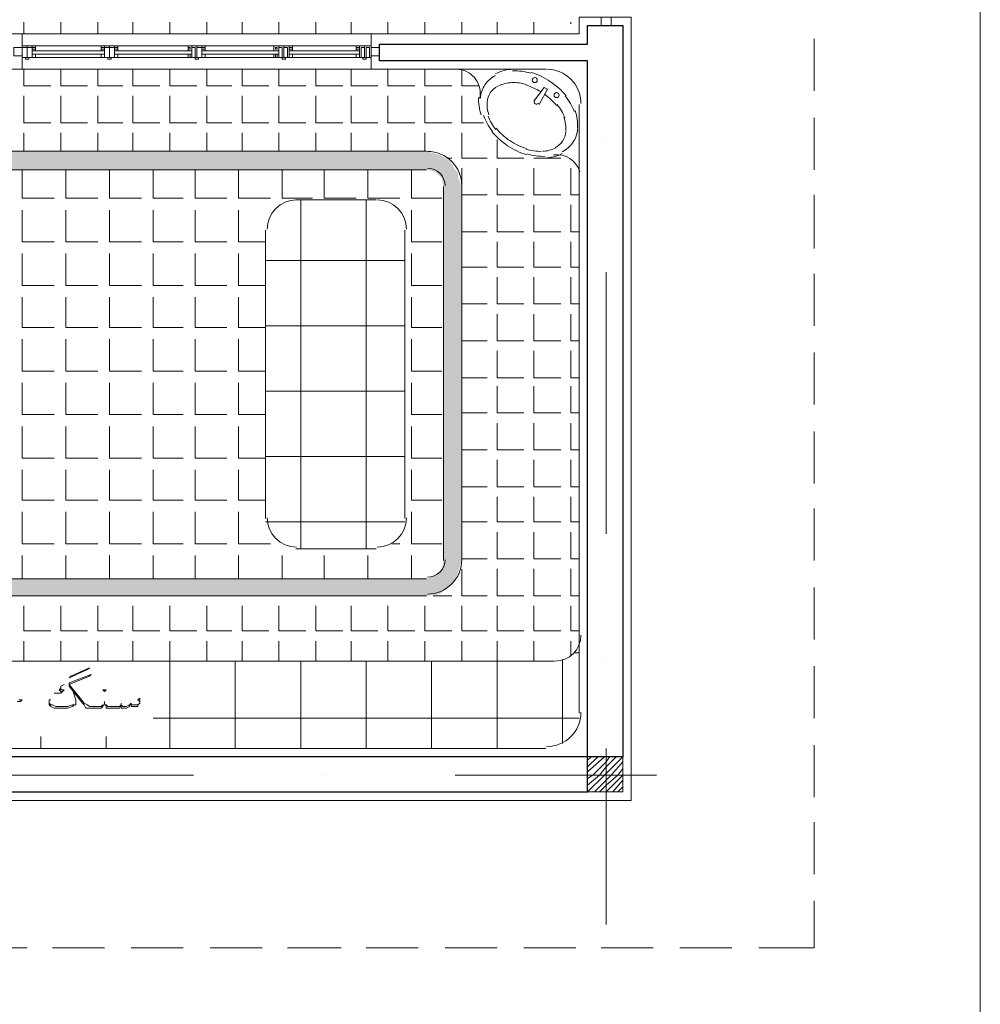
# Model space of a CAD drawing. Header units: metres. Extents: x 5.7 to 89.8, y 4 to 63.5.
# Tile 65 of 74: x 62.2 to 67.7, y 31.4 to 37. Entities that reach past the tile are written whole.
import ezdxf

# ---------------------------------------------------------------- set-up
doc = ezdxf.new("R2010")
doc.units = ezdxf.units.M
doc.header["$MEASUREMENT"] = 0
for name, color, linetype in [('PDF12_ax', 7, 'Continuous'), ('PDF12_column', 7, 'Continuous'), ('PDF12_furn', 7, 'Continuous'), ('PDF12_hatch-plan', 7, 'Continuous'), ('PDF12_khatchin', 7, 'Continuous'), ('PDF12_Layer5', 7, 'Continuous'), ('PDF12_line-estakhr', 7, 'Continuous'), ('PDF12_textt', 7, 'Continuous'), ('PDF12_wall', 7, 'Continuous'), ('PDF12_WIN', 7, 'Continuous')]:
    doc.layers.add(name, color=color, linetype=linetype)

msp = doc.modelspace()

# ---------------------------------------------------------------- linework, layer by layer
at = {"layer": 'PDF12_ax', "lineweight": 9}
for points in [[(65.5917, 36.3449), (65.5917, 36.3449)], [(65.5917, 35.5937), (65.5917, 34.0912)], [(65.5917, 33.3496), (65.5917, 33.3496)], [(61.7296, 32.7043), (63.2224, 32.7043)], [(63.9736, 32.7043), (63.9736, 32.7043)], [(64.7249, 32.7043), (65.8806, 32.7043)], [(65.5917, 32.5984), (65.5917, 31.8472)]]:
    msp.add_lwpolyline(points, dxfattribs=at)
at = {"layer": 'PDF12_column', "lineweight": 18}
for points in [[(65.5917, 32.8584), (65.5917, 32.5599)], [(65.4857, 32.791), (65.505, 32.8103)], [(65.4857, 32.7525), (65.5435, 32.8103)], [(65.4857, 32.7236), (65.5821, 32.8103)], [(65.4857, 32.6851), (65.5146, 32.7043), (65.5917, 32.7814), (65.6109, 32.8103)], [(65.4857, 32.6466), (65.5532, 32.7043), (65.5917, 32.7525), (65.6495, 32.8103)], [(65.4857, 32.608), (65.5821, 32.7043), (65.5917, 32.714), (65.688, 32.8103)], [(65.5243, 32.608), (65.5917, 32.6755), (65.6206, 32.7043), (65.688, 32.7814)], [(65.5532, 32.608), (65.5917, 32.6466), (65.6591, 32.7043), (65.688, 32.7429)], [(65.7362, 32.7043), (65.4376, 32.7043)], [(65.5917, 32.608), (65.688, 32.7043)], [(65.6302, 32.608), (65.688, 32.6755)], [(65.6591, 32.608), (65.688, 32.6369)]]:
    msp.add_lwpolyline(points, dxfattribs=at)
msp.add_lwpolyline([(65.688, 32.608), (65.4857, 32.608), (65.4857, 32.8103), (65.688, 32.8103)], close=True, dxfattribs=at)
at = {"layer": 'PDF12_furn', "lineweight": 9}
msp.add_lwpolyline([(59.8419, 30.5566), (59.8419, 19.5578), (16.8867, 19.5578), (16.8867, 54.3553), (67.7394, 54.3553), (67.7394, 30.5566)], close=True, dxfattribs=at)
at = {"layer": 'PDF12_furn', "lineweight": 18}
for points in [[(64.9574, 36.7232, 0.130158), (64.8963, 36.6695, 0.130157), (64.8698, 36.5926)], [(65.3618, 36.6058, 0.073282), (65.2714, 36.688, 0.073282), (65.1612, 36.7405)], [(64.9693, 36.6608, 0.130156), (64.9267, 36.6234, 0.130156), (64.9082, 36.5698)], [(65.1351, 36.6703, 0.084255), (65.0501, 36.6819, 0.106459), (64.9735, 36.6624)], [(64.9609, 36.4193, 0.073259), (65.0388, 36.3485, 0.073282), (65.1339, 36.3031)], [(64.9355, 36.4019, 0.073259), (65.0259, 36.3197, 0.073282), (65.1361, 36.2672)], [(65.2991, 36.3084, 0.130157), (65.3417, 36.3458, 0.130157), (65.3602, 36.3994)], [(65.3398, 36.2845, 0.130158), (65.401, 36.3382, 0.130158), (65.4275, 36.4151)], [(57.429, 33.4801, 0.339365), (57.5785, 33.3593), (65.2931, 33.3593)]]:
    msp.add_lwpolyline(points, format="xyb", dxfattribs=at)
for points in [[(65.2064, 36.5568), (65.2546, 36.6435), (65.2353, 36.6531), (65.1775, 36.5761)], [(64.2722, 36.0078), (63.8099, 36.0078)], [(63.6365, 35.8345), (63.6365, 34.1779)], [(64.4359, 34.1779), (64.4359, 35.8345)], [(63.8099, 34.0046), (64.2722, 34.0046)]]:
    msp.add_lwpolyline(points, dxfattribs=at)
for centre in [(65.1824, 36.6965), (65.3076, 36.6098)]:
    msp.add_circle(centre, 0.0144, dxfattribs=at)
for centre, radius, start, end in [((64.7297, 36.6194), 0.1397, 348.4919, 81.491), ((65.0668, 36.5135), 0.2456, 92.1533, 116.4606), ((65.0668, 36.4364), 0.313, 72.8888, 92.1533), ((65.0283, 36.3209), 0.3612, 58.31, 72.8887), ((65.1053, 36.5809), 0.2456, 175.7924, 200.0995), ((65.0283, 36.3209), 0.3612, 39.3586, 53.9374), ((65.1149, 36.4075), 0.313, 20.094, 39.3586), ((65.0957, 36.5616), 0.1878, 175.7923, 200.0994), ((65.192, 36.5713), 0.0144, 146.1291, 326.1237), ((65.1053, 36.3883), 0.2649, 20.0941, 39.3585), ((65.1824, 36.6002), 0.313, 200.0995, 219.364), ((65.1631, 36.5809), 0.2649, 200.0997, 219.3639), ((65.1727, 36.4172), 0.1878, 355.7868, 20.094), ((65.1824, 36.4364), 0.2456, 355.7867, 20.0941), ((65.2209, 36.475), 0.1878, 272.1534, 296.4606), ((65.2113, 36.552), 0.2649, 252.8889, 272.1533), ((65.2305, 36.5713), 0.313, 252.8888, 272.1533), ((65.2305, 36.4942), 0.2456, 272.1533, 296.4606), ((65.3076, 36.1282), 0.1397, 17.5836, 97.4322), ((63.8147, 35.8393), 0.1685, 90, 180), ((64.277, 35.8393), 0.1685, 0, 90), ((63.8147, 34.1827), 0.1685, 180, 270), ((64.277, 34.1827), 0.1685, 270, 360), ((65.2979, 33.5086), 0.1493, 270, 360)]:
    msp.add_arc(centre, radius, start, end, dxfattribs=at)
at = {"layer": 'PDF12_hatch-plan', "lineweight": 18}
for points in [[(62.2497, 36.9613), (62.2497, 37.0288)], [(62.4615, 36.9613), (62.4615, 37.0288)], [(62.6734, 36.9613), (62.6734, 37.0288)], [(62.8757, 36.9613), (62.8757, 37.0288)], [(63.0876, 36.9613), (63.0876, 37.0288)], [(63.2995, 36.9613), (63.2995, 37.0288)], [(63.5017, 36.9613), (63.5017, 37.0288)], [(63.7136, 36.9613), (63.7136, 37.0288)], [(63.9255, 36.9613), (63.9255, 37.0288)], [(64.1277, 36.9613), (64.1277, 37.0288)], [(64.3396, 36.9613), (64.3396, 37.0288)], [(64.5515, 36.9613), (64.5515, 37.0288)], [(64.7634, 36.9613), (64.7634, 37.0288)], [(64.9657, 36.9613), (64.9657, 37.0288)], [(65.1775, 36.9613), (65.1775, 37.0288)], [(65.3894, 37.0191), (65.3894, 37.0288)], [(62.2497, 36.7591), (62.2497, 36.6628), (62.4038, 36.6628)], [(62.4615, 36.7591), (62.4615, 36.6628), (62.6156, 36.6628)], [(62.6734, 36.7591), (62.6734, 36.6628), (62.8179, 36.6628)], [(62.8757, 36.7591), (62.8757, 36.6628), (63.0298, 36.6628)], [(63.0876, 36.7591), (63.0876, 36.6628), (63.2417, 36.6628)], [(63.2995, 36.7591), (63.2995, 36.6628), (63.4439, 36.6628)], [(63.5017, 36.7591), (63.5017, 36.6628), (63.6558, 36.6628)], [(63.7136, 36.7591), (63.7136, 36.6628), (63.8677, 36.6628)], [(63.9255, 36.7591), (63.9255, 36.6628), (64.0796, 36.6628)], [(64.1277, 36.7591), (64.1277, 36.6628), (64.2818, 36.6628)], [(64.3396, 36.7591), (64.3396, 36.6628), (64.4937, 36.6628)], [(64.5515, 36.7591), (64.5515, 36.6628), (64.7056, 36.6628)], [(64.7634, 36.7591), (64.7634, 36.6628), (64.8597, 36.6628)], [(62.2497, 36.605), (62.2497, 36.4509), (62.4038, 36.4509)], [(62.4615, 36.605), (62.4615, 36.4509), (62.6156, 36.4509)], [(62.6734, 36.605), (62.6734, 36.4509), (62.8179, 36.4509)], [(62.8757, 36.605), (62.8757, 36.4509), (63.0298, 36.4509)], [(63.0876, 36.605), (63.0876, 36.4509), (63.2417, 36.4509)], [(63.2995, 36.605), (63.2995, 36.4509), (63.4439, 36.4509)], [(63.5017, 36.605), (63.5017, 36.4509), (63.6558, 36.4509)], [(63.7136, 36.605), (63.7136, 36.4509), (63.8677, 36.4509)], [(63.9255, 36.605), (63.9255, 36.4509), (64.0796, 36.4509)], [(64.1277, 36.605), (64.1277, 36.4509), (64.2818, 36.4509)], [(64.3396, 36.605), (64.3396, 36.4509), (64.4937, 36.4509)], [(64.5515, 36.605), (64.5515, 36.4509), (64.7056, 36.4509)], [(64.7634, 36.605), (64.7634, 36.4509), (64.8886, 36.4509)], [(62.2497, 36.2872), (62.2497, 36.3931)], [(62.4615, 36.2872), (62.4615, 36.3931)], [(62.6734, 36.2872), (62.6734, 36.3931)], [(62.8757, 36.2872), (62.8757, 36.3931)], [(63.0876, 36.2872), (63.0876, 36.3931)], [(63.2995, 36.2872), (63.2995, 36.3931)], [(63.5017, 36.2872), (63.5017, 36.3931)], [(63.7136, 36.2872), (63.7136, 36.3931)], [(63.9255, 36.2872), (63.9255, 36.3931)], [(64.1277, 36.2872), (64.1277, 36.3931)], [(64.3396, 36.2872), (64.3396, 36.3931)], [(64.5515, 36.2872), (64.5515, 36.3931)], [(64.7634, 36.3931), (64.7634, 36.2486), (64.9079, 36.2486)], [(64.9657, 36.3546), (64.9657, 36.2486), (65.1198, 36.2486)], [(64.6767, 36.2486), (64.7056, 36.2486)], [(65.1775, 36.2486), (65.3316, 36.2486)], [(65.1775, 36.2486), (65.1775, 36.2486)], [(64.7634, 36.1908), (64.7634, 36.0367), (64.9079, 36.0367)], [(64.9657, 36.1908), (64.9657, 36.0367), (65.1198, 36.0367)], [(65.1775, 36.1908), (65.1775, 36.0367), (65.3316, 36.0367)], [(65.3894, 36.1908), (65.3894, 36.0367), (65.4376, 36.0367)], [(62.24, 36.1812), (62.24, 36.0175), (62.423, 36.0175)], [(62.4904, 36.1812), (62.4904, 36.0175), (62.6734, 36.0175)], [(62.7408, 36.1812), (62.7408, 36.0175), (62.9238, 36.0175)], [(62.9913, 36.1812), (62.9913, 36.0175), (63.1646, 36.0175)], [(63.232, 36.1812), (63.232, 36.0175), (63.415, 36.0175)], [(63.4824, 36.1812), (63.4824, 36.0175), (63.6654, 36.0175)], [(63.7329, 36.1812), (63.7329, 36.0175), (63.9062, 36.0175)], [(63.9736, 36.1812), (63.9736, 36.0175), (64.1566, 36.0175)], [(64.2241, 36.1812), (64.2241, 36.0175), (64.407, 36.0175)], [(64.4745, 36.1812), (64.4745, 36.0175), (64.6478, 36.0175)], [(63.8388, 34.0046), (63.8388, 36.0078)], [(64.2144, 34.0046), (64.2144, 36.0078)], [(64.7634, 35.979), (64.7634, 35.8249), (64.9079, 35.8249)], [(64.9657, 35.979), (64.9657, 35.8249), (65.1198, 35.8249)], [(65.1775, 35.979), (65.1775, 35.8249), (65.3316, 35.8249)], [(65.3894, 35.979), (65.3894, 35.8249), (65.4376, 35.8249)], [(62.24, 35.9501), (62.24, 35.7671), (62.423, 35.7671)], [(62.4904, 35.9501), (62.4904, 35.7671), (62.6734, 35.7671)], [(62.7408, 35.9501), (62.7408, 35.7671), (62.9238, 35.7671)], [(62.9913, 35.9501), (62.9913, 35.7671), (63.1646, 35.7671)], [(63.232, 35.9501), (63.232, 35.7671), (63.415, 35.7671)], [(63.4824, 35.9501), (63.4824, 35.7671), (63.6365, 35.7671)], [(64.4745, 35.9501), (64.4745, 35.7671), (64.6478, 35.7671)], [(64.7634, 35.7671), (64.7634, 35.6226), (64.9079, 35.6226)], [(64.9657, 35.7671), (64.9657, 35.6226), (65.1198, 35.6226)], [(65.1775, 35.7671), (65.1775, 35.6226), (65.3316, 35.6226)], [(65.3894, 35.7671), (65.3894, 35.6226), (65.4376, 35.6226)], [(62.24, 35.6996), (62.24, 35.5167), (62.423, 35.5167)], [(62.4904, 35.6996), (62.4904, 35.5167), (62.6734, 35.5167)], [(62.7408, 35.6996), (62.7408, 35.5167), (62.9238, 35.5167)], [(62.9913, 35.6996), (62.9913, 35.5167), (63.1646, 35.5167)], [(63.232, 35.6996), (63.232, 35.5167), (63.415, 35.5167)], [(63.4824, 35.6996), (63.4824, 35.5167), (63.6365, 35.5167)], [(64.4745, 35.6996), (64.4745, 35.5167), (64.6478, 35.5167)], [(64.4359, 35.6611), (63.6365, 35.6611)], [(64.7634, 35.5648), (64.7634, 35.4107), (64.9079, 35.4107)], [(64.9657, 35.5648), (64.9657, 35.4107), (65.1198, 35.4107)], [(65.1775, 35.5648), (65.1775, 35.4107), (65.3316, 35.4107)], [(65.3894, 35.5648), (65.3894, 35.4107), (65.4376, 35.4107)], [(62.24, 35.4492), (62.24, 35.2759), (62.423, 35.2759)], [(62.4904, 35.4492), (62.4904, 35.2759), (62.6734, 35.2759)], [(62.7408, 35.4492), (62.7408, 35.2759), (62.9238, 35.2759)], [(62.9913, 35.4492), (62.9913, 35.2759), (63.1646, 35.2759)], [(63.232, 35.4492), (63.232, 35.2759), (63.415, 35.2759)], [(63.4824, 35.4492), (63.4824, 35.2759), (63.6365, 35.2759)], [(64.4745, 35.4492), (64.4745, 35.2759), (64.6478, 35.2759)], [(64.7634, 35.3529), (64.7634, 35.1988), (64.9079, 35.1988)], [(64.9657, 35.3529), (64.9657, 35.1988), (65.1198, 35.1988)], [(65.1775, 35.3529), (65.1775, 35.1988), (65.3316, 35.1988)], [(65.3894, 35.3529), (65.3894, 35.1988), (65.4376, 35.1988)], [(64.4359, 35.2855), (63.6365, 35.2855)], [(62.24, 35.2085), (62.24, 35.0255), (62.423, 35.0255)], [(62.4904, 35.2085), (62.4904, 35.0255), (62.6734, 35.0255)], [(62.7408, 35.2085), (62.7408, 35.0255), (62.9238, 35.0255)], [(62.9913, 35.2085), (62.9913, 35.0255), (63.1646, 35.0255)], [(63.232, 35.2085), (63.232, 35.0255), (63.415, 35.0255)], [(63.4824, 35.2085), (63.4824, 35.0255), (63.6365, 35.0255)], [(64.4745, 35.2085), (64.4745, 35.0255), (64.6478, 35.0255)], [(64.7634, 35.141), (64.7634, 34.9869), (64.9079, 34.9869)], [(64.9657, 35.141), (64.9657, 34.9869), (65.1198, 34.9869)], [(65.1775, 35.141), (65.1775, 34.9869), (65.3316, 34.9869)], [(65.3894, 35.141), (65.3894, 34.9869), (65.4376, 34.9869)], [(62.24, 34.958), (62.24, 34.7751), (62.423, 34.7751)], [(62.4904, 34.958), (62.4904, 34.7751), (62.6734, 34.7751)], [(62.7408, 34.958), (62.7408, 34.7751), (62.9238, 34.7751)], [(62.9913, 34.958), (62.9913, 34.7751), (63.1646, 34.7751)], [(63.232, 34.958), (63.232, 34.7751), (63.415, 34.7751)], [(63.4824, 34.958), (63.4824, 34.7751), (63.6365, 34.7751)], [(64.4745, 34.958), (64.4745, 34.7751), (64.6478, 34.7751)], [(64.4359, 34.9099), (63.6365, 34.9099)], [(64.7634, 34.9388), (64.7634, 34.7847), (64.9079, 34.7847)], [(64.9657, 34.9388), (64.9657, 34.7847), (65.1198, 34.7847)], [(65.1775, 34.9388), (65.1775, 34.7847), (65.3316, 34.7847)], [(65.3894, 34.9388), (65.3894, 34.7847), (65.4376, 34.7847)], [(64.7634, 34.7269), (64.7634, 34.5728), (64.9079, 34.5728)], [(64.9657, 34.7269), (64.9657, 34.5728), (65.1198, 34.5728)], [(65.1775, 34.7269), (65.1775, 34.5728), (65.3316, 34.5728)], [(65.3894, 34.7269), (65.3894, 34.5728), (65.4376, 34.5728)], [(62.24, 34.7076), (62.24, 34.5246), (62.423, 34.5246)], [(62.4904, 34.7076), (62.4904, 34.5246), (62.6734, 34.5246)], [(62.7408, 34.7076), (62.7408, 34.5246), (62.9238, 34.5246)], [(62.9913, 34.7076), (62.9913, 34.5246), (63.1646, 34.5246)], [(63.232, 34.7076), (63.232, 34.5246), (63.415, 34.5246)], [(63.4824, 34.7076), (63.4824, 34.5246), (63.6365, 34.5246)], [(64.4745, 34.7076), (64.4745, 34.5246), (64.6478, 34.5246)], [(64.4359, 34.5343), (63.6365, 34.5343)], [(64.7634, 34.515), (64.7634, 34.3609), (64.9079, 34.3609)], [(64.9657, 34.515), (64.9657, 34.3609), (65.1198, 34.3609)], [(65.1775, 34.515), (65.1775, 34.3609), (65.3316, 34.3609)], [(65.3894, 34.515), (65.3894, 34.3609), (65.4376, 34.3609)], [(62.24, 34.4572), (62.24, 34.2839), (62.423, 34.2839)], [(62.4904, 34.4572), (62.4904, 34.2839), (62.6734, 34.2839)], [(62.7408, 34.4572), (62.7408, 34.2839), (62.9238, 34.2839)], [(62.9913, 34.4572), (62.9913, 34.2839), (63.1646, 34.2839)], [(63.232, 34.4572), (63.232, 34.2839), (63.415, 34.2839)], [(63.4824, 34.4572), (63.4824, 34.2839), (63.6365, 34.2839)], [(64.4745, 34.4572), (64.4745, 34.2839), (64.6478, 34.2839)], [(64.7634, 34.3031), (64.7634, 34.1587), (64.9079, 34.1587)], [(64.9657, 34.3031), (64.9657, 34.1587), (65.1198, 34.1587)], [(65.1775, 34.3031), (65.1775, 34.1587), (65.3316, 34.1587)], [(65.3894, 34.3031), (65.3894, 34.1587), (65.4376, 34.1587)], [(62.24, 34.2164), (62.24, 34.0335), (62.423, 34.0335)], [(62.4904, 34.2164), (62.4904, 34.0335), (62.6734, 34.0335)], [(62.7408, 34.2164), (62.7408, 34.0335), (62.9238, 34.0335)], [(62.9913, 34.2164), (62.9913, 34.0335), (63.1646, 34.0335)], [(63.232, 34.2164), (63.232, 34.0335), (63.415, 34.0335)], [(63.4824, 34.2164), (63.4824, 34.0335), (63.6654, 34.0335)], [(64.4745, 34.2164), (64.4745, 34.0335), (64.6478, 34.0335)], [(64.4359, 34.1587), (63.6365, 34.1587)], [(64.7634, 34.1009), (64.7634, 33.9468), (64.9079, 33.9468)], [(64.9657, 34.1009), (64.9657, 33.9468), (65.1198, 33.9468)], [(65.1775, 34.1009), (65.1775, 33.9468), (65.3316, 33.9468)], [(65.3894, 34.1009), (65.3894, 33.9468), (65.4376, 33.9468)], [(64.3589, 34.0335), (64.407, 34.0335)], [(62.24, 33.8312), (62.24, 33.966)], [(62.4904, 33.8312), (62.4904, 33.966)], [(62.7408, 33.8312), (62.7408, 33.966)], [(62.9913, 33.8312), (62.9913, 33.966)], [(63.232, 33.8312), (63.232, 33.966)], [(63.4824, 33.8312), (63.4824, 33.966)], [(63.7329, 33.8312), (63.7329, 33.966)], [(63.9736, 33.8312), (63.9736, 33.966)], [(64.2241, 33.8312), (64.2241, 33.966)], [(64.4745, 33.8312), (64.4745, 33.966)], [(64.7634, 33.889), (64.7634, 33.7349), (64.9079, 33.7349)], [(64.9657, 33.889), (64.9657, 33.7349), (65.1198, 33.7349)], [(65.1775, 33.889), (65.1775, 33.7349), (65.3316, 33.7349)], [(65.3894, 33.889), (65.3894, 33.7349), (65.4376, 33.7349)], [(64.5997, 33.7349), (64.7056, 33.7349)], [(62.2497, 33.6771), (62.2497, 33.5326), (62.4038, 33.5326)], [(62.4615, 33.6771), (62.4615, 33.5326), (62.6156, 33.5326)], [(62.6734, 33.6771), (62.6734, 33.5326), (62.8179, 33.5326)], [(62.8757, 33.6771), (62.8757, 33.5326), (63.0298, 33.5326)], [(63.0876, 33.6771), (63.0876, 33.5326), (63.2417, 33.5326)], [(63.2995, 33.6771), (63.2995, 33.5326), (63.4439, 33.5326)], [(63.5017, 33.6771), (63.5017, 33.5326), (63.6558, 33.5326)], [(63.7136, 33.6771), (63.7136, 33.5326), (63.8677, 33.5326)], [(63.9255, 33.6771), (63.9255, 33.5326), (64.0796, 33.5326)], [(64.1277, 33.6771), (64.1277, 33.5326), (64.2818, 33.5326)], [(64.3396, 33.6771), (64.3396, 33.5326), (64.4937, 33.5326)], [(64.5515, 33.6771), (64.5515, 33.5326), (64.7056, 33.5326)], [(64.7634, 33.6771), (64.7634, 33.5326), (64.9079, 33.5326)], [(64.9657, 33.6771), (64.9657, 33.5326), (65.1198, 33.5326)], [(65.1775, 33.6771), (65.1775, 33.5326), (65.3316, 33.5326)], [(65.3894, 33.6771), (65.3894, 33.5326), (65.4376, 33.5326)], [(62.2497, 33.3593), (62.2497, 33.4748)], [(62.4615, 33.3593), (62.4615, 33.4748)], [(62.6734, 33.3593), (62.6734, 33.4748)], [(62.8757, 33.3593), (62.8757, 33.4748)], [(63.0876, 32.8584), (63.0876, 33.3593), (63.0876, 33.4748)], [(63.2995, 33.3593), (63.2995, 33.4748)], [(63.5017, 33.3593), (63.5017, 33.4748)], [(63.7136, 33.3593), (63.7136, 33.4748)], [(63.9255, 33.3593), (63.9255, 33.4748)], [(64.1277, 33.3593), (64.1277, 33.4748)], [(64.3396, 33.3593), (64.3396, 33.4748)], [(64.5515, 33.3593), (64.5515, 33.4748)], [(64.7634, 33.3593), (64.7634, 33.4748)], [(64.9657, 32.8584), (64.9657, 33.3593), (64.9657, 33.4748)], [(65.1775, 33.3593), (65.1775, 33.4748)], [(65.3894, 33.3882), (65.3894, 33.4748)], [(65.3413, 32.8873), (65.3413, 33.3689)], [(65.4376, 33.4074), (65.4087, 33.4074)], [(63.4632, 32.8584), (63.4632, 33.3593)], [(63.8388, 32.8584), (63.8388, 33.3593)], [(64.2144, 32.8584), (64.2144, 33.3593)], [(64.59, 32.8584), (64.59, 33.3593)], [(65.4376, 33.0318), (62.9913, 33.0318)], [(62.346, 32.8584), (62.346, 32.9259)], [(62.7216, 32.8584), (62.7216, 32.9259)]]:
    msp.add_lwpolyline(points, dxfattribs=at)
at = {"layer": 'PDF12_hatch-plan', "transparency": 33554559}
for points in [[(61.5947, 36.2679), (64.6382, 36.2679), (61.5947, 36.2872)], [(64.6382, 36.2679), (61.5947, 36.2872), (64.5611, 36.2872)], [(61.5947, 36.2294), (64.696, 36.2294), (61.5947, 36.2679)], [(64.696, 36.2294), (61.5947, 36.2679), (64.6382, 36.2679)], [(61.5947, 36.1812), (64.7249, 36.1812), (61.5947, 36.2294)], [(64.7249, 36.1812), (61.5947, 36.2294), (64.696, 36.2294)], [(64.6093, 36.1716), (64.7345, 36.1716), (64.5611, 36.1812)], [(64.7345, 36.1716), (64.5611, 36.1812), (64.7249, 36.1812)], [(64.6189, 36.1619), (64.7441, 36.1619), (64.6093, 36.1716)], [(64.7441, 36.1619), (64.6093, 36.1716), (64.7345, 36.1716)], [(64.6478, 36.1331), (64.7441, 36.1331), (64.6189, 36.1619)], [(64.7441, 36.1331), (64.6189, 36.1619), (64.7441, 36.1619)], [(64.6575, 36.0849), (64.7634, 36.0849), (64.6478, 36.1331)], [(64.7634, 36.0849), (64.6478, 36.1331), (64.7441, 36.1331)], [(64.6575, 33.9371), (64.7634, 33.9371), (64.6575, 36.0849)], [(64.7634, 33.9371), (64.6575, 36.0849), (64.7634, 36.0849)], [(64.6478, 33.8794), (64.7441, 33.8794), (64.6575, 33.9371)], [(64.7441, 33.8794), (64.6575, 33.9371), (64.7634, 33.9371)], [(64.6189, 33.8601), (64.7441, 33.8601), (64.6478, 33.8794)], [(64.7441, 33.8601), (64.6478, 33.8794), (64.7441, 33.8794)], [(61.5947, 33.7927), (64.696, 33.7927), (61.5947, 33.8312)], [(64.696, 33.7927), (61.5947, 33.8312), (64.7249, 33.8312)], [(64.5611, 33.8312), (64.7249, 33.8312), (64.6093, 33.8505)], [(64.6093, 33.8505), (64.7345, 33.8505), (64.6189, 33.8601)], [(64.7249, 33.8312), (64.6093, 33.8505), (64.7345, 33.8505)], [(64.7345, 33.8505), (64.6189, 33.8601), (64.7441, 33.8601)], [(61.5947, 33.7445), (64.6382, 33.7445), (61.5947, 33.7927)], [(64.6382, 33.7445), (61.5947, 33.7927), (64.696, 33.7927)], [(61.5947, 33.7349), (64.5611, 33.7349), (61.5947, 33.7445)], [(64.5611, 33.7349), (61.5947, 33.7445), (64.6382, 33.7445)]]:
    msp.add_solid(points, dxfattribs=at)
at = {"layer": 'PDF12_khatchin', "lineweight": 18}
for points in [[(66.786, 36.6339), (66.786, 36.9324)], [(66.786, 36.1812), (66.786, 36.4798)], [(66.786, 35.7285), (66.786, 36.0367)], [(66.786, 35.2855), (66.786, 35.5841)], [(66.786, 34.8328), (66.786, 35.1314)], [(66.786, 34.3802), (66.786, 34.6787)], [(66.786, 33.9371), (66.786, 34.2357)], [(66.786, 33.4845), (66.786, 33.783)], [(66.786, 33.0318), (66.786, 33.3304)], [(66.786, 32.5791), (66.786, 32.8777)], [(66.786, 32.1361), (66.786, 32.4347)], [(66.4681, 31.7123), (66.786, 31.7123), (66.786, 31.982)], [(61.9607, 31.7123), (62.2689, 31.7123)], [(62.4134, 31.7123), (62.712, 31.7123)], [(62.8661, 31.7123), (63.1646, 31.7123)], [(63.3187, 31.7123), (63.6173, 31.7123)], [(63.7618, 31.7123), (64.07, 31.7123)], [(64.2144, 31.7123), (64.513, 31.7123)], [(64.6671, 31.7123), (64.9657, 31.7123)], [(65.1198, 31.7123), (65.4183, 31.7123)], [(65.5628, 31.7123), (65.8614, 31.7123)], [(66.0155, 31.7123), (66.314, 31.7123)]]:
    msp.add_lwpolyline(points, dxfattribs=at)
at = {"layer": 'PDF12_Layer5', "lineweight": 13}
for points in [[(57.1548, 36.9613), (65.4376, 36.9613), (65.4376, 37.0576), (65.7362, 37.0576), (65.7362, 32.5599), (57.8867, 32.5599)], [(62.24, 36.9613), (62.24, 36.7591)], [(64.2433, 36.9613), (64.2433, 36.7591)], [(57.6267, 36.7591), (65.245, 36.7591)], [(65.4376, 36.5568), (65.4376, 33.0607)], [(57.6267, 32.8584), (65.245, 32.8584)]]:
    msp.add_lwpolyline(points, dxfattribs=at)
for centre, start, end in [((65.2498, 36.5616), 0.0055, 90), ((65.2498, 33.0655), 270, 0)]:
    msp.add_arc(centre, 0.1974, start, end, dxfattribs=at)
at = {"layer": 'PDF12_line-estakhr', "lineweight": 18}
for points in [[(58.6091, 36.2872), (64.5611, 36.2872)], [(58.6091, 36.1812), (64.5611, 36.1812)], [(64.6575, 36.0849), (64.6575, 33.9371)], [(64.7634, 36.0849), (64.7634, 33.9371)], [(64.5611, 33.8312), (58.6091, 33.8312)], [(64.5611, 33.7349), (58.6091, 33.7349)]]:
    msp.add_lwpolyline(points, dxfattribs=at)
for centre, radius, start, end in [((64.566, 36.0897), 0.1974, 0.0055, 90), ((64.566, 36.0897), 0.1011, 0.0055, 90), ((64.566, 33.942), 0.1974, 270, 0), ((64.566, 33.942), 0.1011, 270, 0)]:
    msp.add_arc(centre, radius, start, end, dxfattribs=at)
at = {"layer": 'PDF12_textt', "lineweight": 20}
for points in [[(62.5193, 33.2726), (62.6253, 33.3207), (62.6156, 33.3111), (62.5097, 33.263)], [(62.712, 33.1859), (62.7216, 33.1955), (62.712, 33.1955), (62.7023, 33.1955)]]:
    msp.add_lwpolyline(points, close=True, dxfattribs=at)
for points in [[(62.9142, 33.1281), (62.9046, 33.1377), (62.9142, 33.1474), (62.9142, 33.1281), (62.9142, 33.1185), (62.9046, 33.1089), (62.9046, 33.0992), (62.8949, 33.0992), (62.8853, 33.0992), (62.8661, 33.0992), (62.8661, 33.1089), (62.8564, 33.1089), (62.8564, 33.0992), (62.8372, 33.0896), (62.8275, 33.0896), (62.8083, 33.0896), (62.8083, 33.0992), (62.8083, 33.1089), (62.7986, 33.0896), (62.789, 33.0896), (62.7794, 33.0896), (62.7601, 33.0896), (62.7505, 33.0896), (62.7312, 33.0896), (62.7216, 33.0896), (62.7216, 33.0992), (62.712, 33.1185), (62.712, 33.1281), (62.712, 33.1185), (62.7023, 33.0992), (62.6927, 33.0896), (62.6831, 33.0896), (62.6734, 33.0896), (62.6542, 33.0896), (62.6445, 33.0896), (62.6253, 33.0896), (62.606, 33.0896), (62.5964, 33.1089), (62.5867, 33.1185), (62.5097, 33.2148), (62.5097, 33.2341), (62.6349, 33.2822), (62.6253, 33.2726), (62.5097, 33.2244), (62.5964, 33.1185), (62.6156, 33.1089), (62.6253, 33.0992), (62.6445, 33.0992), (62.6542, 33.0992), (62.6734, 33.0992), (62.6927, 33.0992), (62.7023, 33.1089)], [(62.529, 33.1955), (62.5386, 33.1666), (62.5482, 33.1377), (62.5482, 33.1281), (62.5482, 33.1185), (62.5482, 33.1089), (62.5386, 33.1089), (62.529, 33.0992), (62.5001, 33.0896), (62.4712, 33.0896), (62.4519, 33.0896), (62.423, 33.0896), (62.4038, 33.0992), (62.3941, 33.1089), (62.3941, 33.1185), (62.3941, 33.1377), (62.4038, 33.1377)], [(62.4808, 33.2244), (62.4615, 33.2148), (62.4615, 33.2052), (62.4519, 33.1955), (62.4615, 33.1859), (62.4712, 33.1859), (62.4615, 33.1763), (62.4519, 33.1763), (62.423, 33.1763)], [(62.4615, 33.2052), (62.4615, 33.1955), (62.4808, 33.1955), (62.4712, 33.1859)], [(62.2208, 33.1377), (62.24, 33.1377), (62.2304, 33.1281), (62.2111, 33.1281)], [(62.5482, 33.1089), (62.529, 33.1089), (62.5001, 33.0992), (62.4615, 33.0992), (62.4519, 33.0992), (62.4326, 33.0992), (62.4134, 33.1089), (62.4038, 33.1089), (62.3941, 33.1185), (62.3941, 33.1281)], [(62.712, 33.1089), (62.7216, 33.1089), (62.7312, 33.0992), (62.7408, 33.0992), (62.7601, 33.0992), (62.7794, 33.0992), (62.7986, 33.0992), (62.8083, 33.1089), (62.8179, 33.0992), (62.8275, 33.0992), (62.8372, 33.0992), (62.8564, 33.1089), (62.8661, 33.1185), (62.8661, 33.1089), (62.8757, 33.1089), (62.8949, 33.1089), (62.9046, 33.1089), (62.9142, 33.1185)], [(62.8083, 33.1185), (62.8083, 33.1089)], [(62.8661, 33.1185), (62.8661, 33.1185)]]:
    msp.add_lwpolyline(points, dxfattribs=at)
at = {"layer": 'PDF12_wall', "lineweight": 30}
msp.add_lwpolyline([(65.4857, 32.608), (65.4857, 36.8072), (64.2915, 36.8072), (64.2915, 36.9035), (65.4857, 36.9035), (65.4857, 37.0095), (65.688, 37.0095), (65.688, 32.8103), (61.691, 32.8103), (61.691, 32.608)], close=True, dxfattribs=at)
at = {"layer": 'PDF12_WIN', "lineweight": 18}
for points in [[(65.6206, 37.0576), (65.6206, 37.0095), (65.5628, 37.0095), (65.5628, 37.0576)], [(62.24, 36.8361), (62.1919, 36.8361), (62.1919, 36.8843), (62.24, 36.8843)], [(62.24, 36.8939), (62.24, 36.8265), (62.2689, 36.8265), (62.2689, 36.8939)], [(62.2689, 36.8265), (62.24, 36.8265), (62.24, 36.8843), (62.2689, 36.8843), (62.2978, 36.8843), (62.2978, 36.8265), (62.2689, 36.8265), (62.2689, 36.8843)], [(62.3171, 36.865), (62.2978, 36.865), (62.2978, 36.8939), (62.2978, 36.8265), (62.2689, 36.8265), (62.2689, 36.8939), (62.2978, 36.8939), (62.3171, 36.8939)], [(62.3171, 36.8843), (62.3171, 36.8747), (62.2978, 36.8747), (62.2978, 36.8843)], [(62.6927, 36.865), (62.6927, 36.8939), (62.712, 36.8939), (62.712, 36.865)], [(62.712, 36.8843), (62.6927, 36.8843), (62.6927, 36.8747), (62.712, 36.8747)], [(62.7697, 36.8939), (62.7408, 36.8939), (62.7408, 36.8265), (62.712, 36.8265), (62.712, 36.8939), (62.7408, 36.8939), (62.7408, 36.8265), (62.7697, 36.8265)], [(62.7408, 36.8265), (62.712, 36.8265), (62.712, 36.8843), (62.7408, 36.8843), (62.7697, 36.8843), (62.7697, 36.8265), (62.7408, 36.8265), (62.7408, 36.8843)], [(62.789, 36.865), (62.789, 36.8939), (62.7697, 36.8939), (62.7697, 36.865)], [(62.789, 36.8843), (62.789, 36.8747), (62.7697, 36.8747), (62.7697, 36.8843)], [(63.1935, 36.865), (63.1935, 36.8939), (63.2128, 36.8939), (63.2128, 36.865)], [(63.2031, 36.8843), (63.1935, 36.8843), (63.1935, 36.8747), (63.2031, 36.8747)], [(63.232, 36.8265), (63.232, 36.8843), (63.2128, 36.8843), (63.2128, 36.8265)], [(63.2417, 36.8843), (63.2706, 36.8843), (63.2706, 36.8265), (63.2417, 36.8265)], [(63.2898, 36.865), (63.2898, 36.8939), (63.2706, 36.8939), (63.2706, 36.865)], [(63.2898, 36.8843), (63.2898, 36.8747), (63.2706, 36.8747), (63.2706, 36.8843)], [(63.6847, 36.865), (63.6847, 36.8939), (63.7136, 36.8939), (63.7136, 36.865)], [(63.704, 36.8843), (63.6943, 36.8843), (63.6943, 36.8747), (63.704, 36.8747)], [(63.7329, 36.8265), (63.7329, 36.8843), (63.7136, 36.8843), (63.7136, 36.8265)], [(63.7425, 36.8843), (63.7618, 36.8843), (63.7618, 36.8265), (63.7425, 36.8265)], [(63.7906, 36.865), (63.7906, 36.8939), (63.7714, 36.8939), (63.7714, 36.865)], [(63.7906, 36.8843), (63.7906, 36.8747), (63.7714, 36.8747), (63.7714, 36.8843)], [(64.1566, 36.865), (64.1566, 36.8939), (64.1759, 36.8939), (64.1759, 36.865)], [(64.1759, 36.8843), (64.1566, 36.8843), (64.1566, 36.8747), (64.1759, 36.8747)], [(64.1759, 36.8939), (64.1759, 36.8265), (64.2048, 36.8265), (64.2048, 36.8939)], [(64.2048, 36.8265), (64.2048, 36.8843), (64.1855, 36.8843), (64.1855, 36.8265)], [(64.2144, 36.8843), (64.2337, 36.8843), (64.2337, 36.8265), (64.2144, 36.8265)], [(64.2915, 36.8361), (64.2433, 36.8361), (64.2433, 36.8843), (64.2915, 36.8843)], [(62.2785, 36.8265), (62.2785, 36.8169), (62.2593, 36.8169), (62.2593, 36.8265)], [(62.3171, 36.8265), (62.3171, 36.8458), (62.2978, 36.8458), (62.2978, 36.8265)], [(62.3171, 36.8458), (62.3171, 36.8265), (62.2978, 36.8265), (62.2978, 36.8458)], [(62.712, 36.8265), (62.6927, 36.8265), (62.6927, 36.8458), (62.712, 36.8458)], [(62.6927, 36.8458), (62.6927, 36.8265), (62.712, 36.8265), (62.712, 36.8458)], [(62.7312, 36.8265), (62.7312, 36.8169), (62.7505, 36.8169), (62.7505, 36.8265)], [(62.789, 36.8265), (62.789, 36.8458), (62.7697, 36.8458), (62.7697, 36.8265)], [(62.789, 36.8458), (62.789, 36.8265), (62.7697, 36.8265), (62.7697, 36.8458)], [(63.2031, 36.8265), (63.1935, 36.8265), (63.1935, 36.8458), (63.2031, 36.8458)], [(63.1935, 36.8458), (63.1935, 36.8265), (63.2128, 36.8265), (63.2128, 36.8458)], [(63.232, 36.8265), (63.232, 36.8169), (63.2513, 36.8169), (63.2513, 36.8265)], [(63.2898, 36.8265), (63.2898, 36.8458), (63.2706, 36.8458), (63.2706, 36.8265)], [(63.2898, 36.8458), (63.2898, 36.8265), (63.2706, 36.8265), (63.2706, 36.8458)], [(63.6847, 36.8458), (63.6847, 36.8265), (63.7136, 36.8265), (63.7136, 36.8458)], [(63.704, 36.8265), (63.6943, 36.8265), (63.6943, 36.8458), (63.704, 36.8458)], [(63.7329, 36.8265), (63.7329, 36.8169), (63.7521, 36.8169), (63.7521, 36.8265)], [(63.7906, 36.8265), (63.7906, 36.8458), (63.7714, 36.8458), (63.7714, 36.8265)], [(63.7906, 36.8458), (63.7906, 36.8265), (63.7714, 36.8265), (63.7714, 36.8458)], [(64.1759, 36.8265), (64.1566, 36.8265), (64.1566, 36.8458), (64.1759, 36.8458)], [(64.1566, 36.8458), (64.1566, 36.8265), (64.1759, 36.8265), (64.1759, 36.8458)]]:
    msp.add_lwpolyline(points, close=True, dxfattribs=at)
for points in [[(62.2785, 36.8939), (62.2593, 36.8939), (62.2785, 36.8939)], [(62.6927, 36.8939), (62.3171, 36.8939)], [(62.7312, 36.8939), (62.7505, 36.8939), (62.7312, 36.8939)], [(64.1566, 36.8939), (62.789, 36.8939)], [(63.2128, 36.8265), (63.2128, 36.8939), (63.2417, 36.8939), (63.2417, 36.8265), (63.2417, 36.8939), (63.2706, 36.8939), (63.2706, 36.8265)], [(63.232, 36.8939), (63.2513, 36.8939), (63.232, 36.8939)], [(63.7136, 36.8265), (63.7136, 36.8939), (63.7425, 36.8939), (63.7425, 36.8265), (63.7425, 36.8939), (63.7714, 36.8939), (63.7714, 36.8265)], [(63.7329, 36.8939), (63.7521, 36.8939), (63.7329, 36.8939)], [(64.1952, 36.8939), (64.2144, 36.8939), (64.1952, 36.8939)], [(64.2048, 36.8265), (64.2433, 36.8265), (64.2433, 36.8939), (64.2048, 36.8939), (64.2048, 36.8265), (64.1952, 36.8265), (64.1952, 36.8169), (64.2144, 36.8169), (64.2144, 36.8265)], [(62.6927, 36.865), (62.3171, 36.865)], [(62.6927, 36.8458), (62.3171, 36.8458)], [(62.6927, 36.8265), (62.3171, 36.8265)], [(63.2128, 36.865), (62.789, 36.865)], [(63.2128, 36.8458), (62.789, 36.8458)], [(63.232, 36.8265), (62.789, 36.8265)], [(64.1566, 36.8265), (63.2513, 36.8265)], [(63.7136, 36.865), (63.2706, 36.865)], [(63.7136, 36.8458), (63.2706, 36.8458)], [(64.1566, 36.865), (63.7714, 36.865)], [(64.1566, 36.8458), (63.7714, 36.8458)]]:
    msp.add_lwpolyline(points, dxfattribs=at)

doc.saveas('drawing.dxf')
